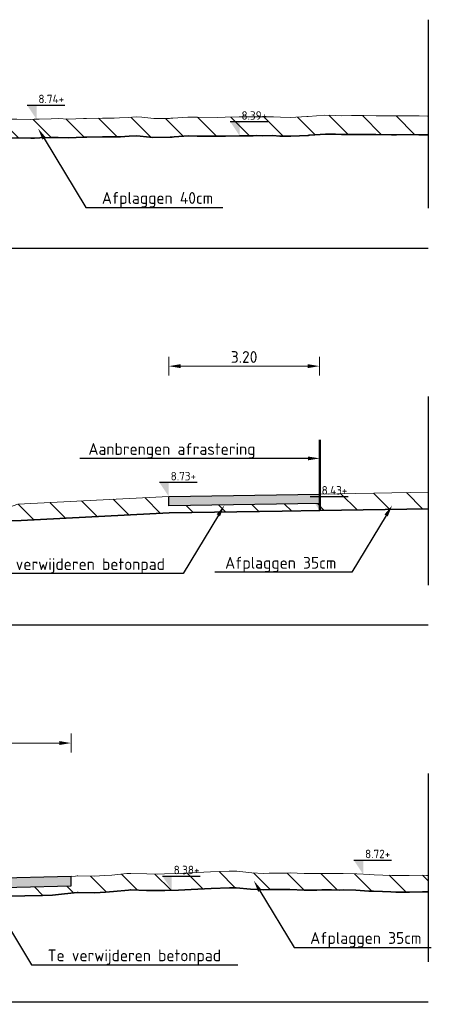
# Model space of a CAD drawing. Header units: metres. Extents: x 199581 to 207779, y 462378 to 466293.
# Tile 90 of 134: x 207324.49 to 207333.22, y 466045.54 to 466066.44. Entities that reach past the tile are written whole.
import ezdxf
from ezdxf import colors
from ezdxf.entities.mleader import LeaderData, LeaderLine
from ezdxf.math import Vec2, Vec3

# ---------------------------------------------------------------- set-up
doc = ezdxf.new("R2010")
doc.units = ezdxf.units.M
doc.linetypes.add('AL-NAP_LIJN', pattern=[15.25, 12, -1.5, 0.25, -1.5])
doc.linetypes.add('XX-AFBREEK', pattern=[7, 4, -1, 1, -1])
doc.layers.get('0').update_dxf_attribs({"lineweight": 25})
for name, color, linetype, lineweight in [('B-WE-GR-MAAIVELD-G-GRIJS', 253, 'GW-MAAIVELD', 13), ('N-WE-GW-MAAIVELD-GD', 90, 'GW-MAAIVELD', 35), ('N-WE-GW-ONTGRAVING-WERK-AD', 253, 'Continuous', 18), ('N-WE-IE-TERREINAFSCHEIDING_KUNSTMATIG_RASTERHEKWERK-GD', 20, 'IE-TERREINAFSCHEIDING_KUNSTMATIG-SO', 50), ('X-XX-AL-AFBREEKLIJN-GD', 250, 'XX-AFBREEK', 25), ('X-XX-AL-M', 7, 'Continuous', 18), ('X-XX-AL-NAP-GD', 253, 'AL-NAP_LIJN', 25), ('X-XX-AL-PEILMAAT-BEST-SD', 251, 'Continuous', 25), ('X-XX-AL-PEILMAAT-SD', 7, 'Continuous', 25), ('X-XX-AL-REFERENTIE-T25', 7, 'Continuous', 25), ('X-XX-AL-T25', 7, 'Continuous', 25)]:
    doc.layers.add(name, color=color, linetype=linetype, lineweight=lineweight)
doc.layers.add('B-WE-VH-VERHARDING-GD', color=210, linetype='Continuous', lineweight=25, transparency=0.3)
doc.layers.add('B-WE-VH-VERHARDING_BETON-AD', color=252, linetype='Continuous', lineweight=18, transparency=0.5)
doc.styles.add('NLCS-ISO', font='NLCS-ISO.ttf')
doc.styles.add('NLCS-ISO-M100-T25', font='NLCS-ISO.ttf', dxfattribs={"height": 0.25})
doc.linetypes.add('GW-MAAIVELD', pattern='A,12,[40,NLCS.SHX,S=1,R=0,X=0,Y=-0.5],12', length=24)
doc.linetypes.add('IE-TERREINAFSCHEIDING_KUNSTMATIG-SO', pattern='A,4,[82,NLCS.SHX,S=0.75,R=90,X=0,Y=0],4,-2', length=10)
doc.dimstyles.new('NLCS-M100-T25-PIJL_L2_H1', dxfattribs={"dimscale": 0.1, "dimtxt": 2.5, "dimasz": 2.5, "dimexe": 2, "dimexo": 2, "dimgap": 0.7, "dimtad": 1, "dimzin": 0, "dimdsep": 46, "dimtxsty": 'NLCS-ISO-M100-T25', "dimcen": 0, "dimdle": 2, "dimclrd": 256, "dimclre": 256, "dimclrt": 256, "dimadec": 1, "dimazin": 0, "dimtfac": 1, "dimtdec": 3, "dimtofl": 0, "dimtmove": 0, "dimatfit": 3, "dimfxl": 2, "dimfxlon": 1, "dimtfillclr": 256, "dimtolj": 1, "dimtzin": 0, "dimlwd": -1, "dimlwe": -1, "dimarcsym": 0})
pattern_1 = [(135, (0, 0), (-0.3535533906, -0.3535533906), [])]

# ---------------------------------------------------------------- blocks, each defined once
blk = doc.blocks.new('SAL-PEILMAAT_INFRACAD_H01-SOD')
blk.add_line((-2, 3), (6, 3))
blk.add_solid([(-2, 3), (0, 3), (0, 0)])
at = {"style": 'NLCS-ISO'}
blk.add_attdef('...', (0.4, 3.4), '', height=1.8, dxfattribs=at)
blk = doc.blocks.new('*D249')
at = {"layer": 'X-XX-AL-M', "transparency": 16777216}
for p, q in [((207327.653, 466058.89), (207327.653, 466059.29)), ((207327.903, 466059.09), (207330.602, 466059.09)), ((207330.852, 466058.89), (207330.852, 466059.29))]:
    blk.add_line(p, q, dxfattribs=at)
for points in [[(207327.903, 466059.132), (207327.903, 466059.049), (207327.653, 466059.09)], [(207330.602, 466059.132), (207330.602, 466059.049), (207330.852, 466059.09)]]:
    blk.add_solid(points, dxfattribs=at)
at = {"layer": 'X-XX-AL-M', "transparency": 16777216, "insert": (207329.252, 466059.285), "char_height": 0.25, "attachment_point": 5, "style": 'NLCS-ISO-M100-T25'}
blk.add_mtext('\\A1;3.20', dxfattribs=at)
blk = doc.blocks.new('*D251')
at = {"layer": 'X-XX-AL-M', "transparency": 16777216}
for p, q in [((207322.111, 466050.89), (207322.111, 466051.29)), ((207325.581, 466050.89), (207325.581, 466051.29)), ((207322.361, 466051.09), (207325.331, 466051.09))]:
    blk.add_line(p, q, dxfattribs=at)
for points in [[(207322.361, 466051.132), (207322.361, 466051.049), (207322.111, 466051.09)], [(207325.331, 466051.132), (207325.331, 466051.049), (207325.581, 466051.09)]]:
    blk.add_solid(points, dxfattribs=at)
at = {"layer": 'X-XX-AL-M', "transparency": 16777216, "insert": (207323.846, 466051.285), "char_height": 0.25, "attachment_point": 5, "style": 'NLCS-ISO-M100-T25'}
blk.add_mtext('\\A1;3.47', dxfattribs=at)

msp = doc.modelspace()

# ---------------------------------------------------------------- hatches: boundary and pattern name
at = {"layer": 'B-WE-VH-VERHARDING_BETON-AD'}
h = msp.add_hatch(color=256, dxfattribs=at)
h.dxf.hatch_style = 1
h.paths.add_polyline_path([(207330.852, 466056.375), (207330.855, 466056.175), (207327.656, 466056.125), (207327.653, 466056.325)])
h = msp.add_hatch(color=256, dxfattribs=at)
h.dxf.hatch_style = 1
h.paths.add_polyline_path([(207325.581, 466048.257), (207322.111, 466048.176), (207322.115, 466047.976), (207325.585, 466048.057)])
at = {"layer": 'N-WE-GW-ONTGRAVING-WERK-AD'}
h = msp.add_hatch(dxfattribs=at)
h.set_pattern_fill('AGW-WERK_ONTGRAVEN-SO', color=256, scale=0.1, pattern_type=2)
h.set_pattern_definition(pattern_1)
h.paths.add_polyline_path([(207318.621, 466064.302), (207318.234, 466064.302), (207317.894, 466064.29), (207317.663, 466064.285), (207317.531, 466064.279), (207317.319, 466064.266), (207317.168, 466064.266), (207317.074, 466064.265), (207316.805, 466064.279), (207316.417, 466064.282), (207316.372, 466064.28), (207316.079, 466064.274), (207315.897, 466064.258), (207315.716, 466064.249), (207315.382, 466064.245), (207315.308, 466064.247), (207314.99, 466064.249), (207314.72, 466064.24), (207314.627, 466064.238), (207314.477, 466064.234), (207314.264, 466064.23), (207314.131, 466064.22), (207313.901, 466064.197), (207313.524, 466064.167), (207313.174, 466064.155), (207312.954, 466064.144), (207312.811, 466064.134), (207312.582, 466064.101), (207312.376, 466064.076), (207312.085, 466064.049), (207311.776, 466064.024), (207311.722, 466064.019), (207311.635, 466064.006), (207311.359, 466063.967), (207311.188, 466063.961), (207310.996, 466063.954), (207310.687, 466063.888), (207310.633, 466063.878), (207310.599, 466063.869), (207310.385, 466063.822), (207311.472, 466063.838), (207311.472, 466063.881), (207315.47, 466063.881), (207315.571, 466063.88), (207315.736, 466063.877), (207315.833, 466063.878), (207315.94, 466063.874), (207316.1, 466063.874), (207316.383, 466063.88), (207316.468, 466063.883), (207316.911, 466063.44), (207317.911, 466063.24), (207318.411, 466063.24), (207319.411, 466063.44), (207319.893, 466063.922), (207320.043, 466063.928), (207320.157, 466063.926), (207320.432, 466063.925), (207320.609, 466063.922), (207320.814, 466063.929), (207321.125, 466063.941), (207321.17, 466063.942), (207321.521, 466063.931), (207321.787, 466063.935), (207321.892, 466063.935), (207322.055, 466063.938), (207322.257, 466063.933), (207322.385, 466063.94), (207322.623, 466063.942), (207322.999, 466063.955), (207323.322, 466063.956), (207323.508, 466063.939), (207323.686, 466063.918), (207323.965, 466063.926), (207324.122, 466063.933), (207324.427, 466063.935), (207324.725, 466063.929), (207324.806, 466063.93), (207324.916, 466063.936), (207325.164, 466063.943), (207325.309, 466063.945), (207325.517, 466063.936), (207325.901, 466063.95), (207326.248, 466063.956), (207326.499, 466063.956), (207326.627, 466063.96), (207326.814, 466063.972), (207326.966, 466063.978), (207327.048, 466063.973), (207327.316, 466063.946), (207327.682, 466063.95), (207327.722, 466063.952), (207327.769, 466063.956), (207328.071, 466063.976), (207328.254, 466063.973), (207328.691, 466063.97), (207328.857, 466063.973), (207329.156, 466063.981), (207329.444, 466063.982), (207329.516, 466063.984), (207329.634, 466063.982), (207329.863, 466063.984), (207330.007, 466063.974), (207330.245, 466063.969), (207330.614, 466063.988), (207330.636, 466063.99), (207330.642, 466063.99), (207330.978, 466064.015), (207331.191, 466064.013), (207331.32, 466064.007), (207331.532, 466064.009), (207331.689, 466064.008), (207331.787, 466064.008), (207332.05, 466064.004), (207332.38, 466064.002), (207332.424, 466064.002), (207332.483, 466064.003), (207332.777, 466064.004), (207332.96, 466064.001), (207333.147, 466063.997), (207333.161, 466063.998), (207333.161, 466064.397), (207332.968, 466064.401), (207332.78, 466064.404), (207332.478, 466064.403), (207332.391, 466064.402), (207332.054, 466064.404), (207331.791, 466064.408), (207331.691, 466064.408), (207331.531, 466064.409), (207331.328, 466064.407), (207331.202, 466064.413), (207330.965, 466064.415), (207330.6, 466064.388), (207330.583, 466064.387), (207330.239, 466064.369), (207330.025, 466064.374), (207329.876, 466064.384), (207329.636, 466064.382), (207329.513, 466064.385), (207329.436, 466064.382), (207329.15, 466064.381), (207328.847, 466064.372), (207328.689, 466064.37), (207328.259, 466064.373), (207328.06, 466064.376), (207327.741, 466064.355), (207327.681, 466064.35), (207327.334, 466064.346), (207327.081, 466064.372), (207326.971, 466064.379), (207326.794, 466064.371), (207326.608, 466064.36), (207326.493, 466064.356), (207326.245, 466064.356), (207325.904, 466064.35), (207325.882, 466064.349), (207325.846, 466064.348), (207325.519, 466064.336), (207325.315, 466064.345), (207325.156, 466064.343), (207324.899, 466064.335), (207324.762, 466064.328), (207324.43, 466064.335), (207324.138, 466064.333), (207324.067, 466064.331), (207323.951, 466064.326), (207323.703, 466064.318), (207323.549, 466064.337), (207323.34, 466064.356), (207323.004, 466064.355), (207322.977, 466064.355), (207322.961, 466064.354), (207322.614, 466064.342), (207322.372, 466064.34), (207322.251, 466064.333), (207322.057, 466064.338), (207321.888, 466064.335), (207321.784, 466064.335), (207321.525, 466064.331), (207321.195, 466064.342), (207321.162, 466064.342), (207321.109, 466064.34), (207320.799, 466064.329), (207320.606, 466064.322), (207320.436, 466064.325), (207320.162, 466064.326), (207320.073, 466064.328), (207320.018, 466064.328), (207319.71, 466064.315), (207319.429, 466064.317), (207319.347, 466064.317), (207319.214, 466064.322), (207318.984, 466064.324), (207318.84, 466064.316)])
h = msp.add_hatch(dxfattribs=at)
h.set_pattern_fill('AGW-WERK_ONTGRAVEN-SO', color=256, scale=0.1, pattern_type=2)
h.set_pattern_definition(pattern_1)
h.paths.add_polyline_path([(207327.653, 466056.325), (207324.447, 466056.163), (207323.455, 466055.805), (207324.517, 466055.816), (207327.664, 466055.975), (207330.062, 466056.013), (207330.857, 466056.025), (207333.161, 466056.063), (207333.161, 466056.413), (207330.852, 466056.375), (207330.855, 466056.175), (207327.656, 466056.125)])
h = msp.add_hatch(dxfattribs=at)
h.set_pattern_fill('AGW-WERK_ONTGRAVEN-SO', color=256, scale=0.1, pattern_type=2)
h.set_pattern_definition(pattern_1)
h.paths.add_polyline_path([(207333.161, 466048.281), (207333.126, 466048.28), (207333.043, 466048.283), (207332.755, 466048.278), (207332.48, 466048.276), (207332.384, 466048.282), (207332.198, 466048.287), (207332.013, 466048.294), (207331.917, 466048.297), (207331.642, 466048.316), (207331.354, 466048.324), (207331.271, 466048.32), (207331.111, 466048.324), (207330.9, 466048.324), (207330.79, 466048.321), (207330.529, 466048.32), (207330.227, 466048.332), (207330.158, 466048.331), (207330.024, 466048.329), (207329.787, 466048.33), (207329.664, 466048.324), (207329.416, 466048.336), (207329.101, 466048.368), (207329.045, 466048.368), (207328.937, 466048.368), (207328.538, 466048.356), (207328.11, 466048.333), (207327.975, 466048.327), (207327.85, 466048.319), (207327.561, 466048.313), (207327.412, 466048.308), (207327.19, 466048.312), (207326.849, 466048.324), (207326.819, 466048.323), (207326.762, 466048.318), (207326.448, 466048.288), (207326.286, 466048.277), (207326.077, 466048.262), (207325.723, 466048.27), (207325.707, 466048.27), (207325.675, 466048.267), (207325.581, 466048.257), (207325.585, 466048.057), (207322.115, 466047.976), (207322.111, 466048.176), (207321.997, 466048.182), (207321.781, 466048.169), (207321.626, 466048.165), (207321.327, 466048.186), (207321.255, 466048.192), (207321.218, 466048.189), (207320.884, 466048.134), (207320.655, 466048.101), (207320.513, 466048.085), (207320.24, 466048.058), (207320.142, 466048.051), (207320.092, 466048.049), (207319.771, 466048.014), (207319.529, 466048.006), (207319.4, 466048), (207318.101, 466047.834), (207316.606, 466047.865), (207316.114, 466047.603), (207316.786, 466047.515), (207316.911, 466047.39), (207317.911, 466047.19), (207318.411, 466047.19), (207319.411, 466047.39), (207319.682, 466047.661), (207319.796, 466047.665), (207320.118, 466047.7), (207320.163, 466047.702), (207320.269, 466047.709), (207320.551, 466047.737), (207320.7, 466047.754), (207320.937, 466047.788), (207321.257, 466047.841), (207321.299, 466047.838), (207321.618, 466047.814), (207321.796, 466047.819), (207321.999, 466047.831), (207322.324, 466047.815), (207322.362, 466047.813), (207322.425, 466047.815), (207322.736, 466047.826), (207322.897, 466047.817), (207323.113, 466047.816), (207323.476, 466047.824), (207323.505, 466047.825), (207323.865, 466047.83), (207324.045, 466047.841), (207324.595, 466047.845), (207324.976, 466047.856), (207325.185, 466047.864), (207325.373, 466047.885), (207325.708, 466047.919), (207325.727, 466047.92), (207326.086, 466047.912), (207326.31, 466047.928), (207326.477, 466047.939), (207326.795, 466047.969), (207326.843, 466047.974), (207327.181, 466047.962), (207327.415, 466047.958), (207327.571, 466047.963), (207327.863, 466047.97), (207327.993, 466047.977), (207328.127, 466047.983), (207328.553, 466048.006), (207328.941, 466048.018), (207329.047, 466048.018), (207329.086, 466048.018), (207329.39, 466047.987), (207329.664, 466047.974), (207329.795, 466047.98), (207330.025, 466047.979), (207330.163, 466047.981), (207330.224, 466047.982), (207330.523, 466047.97), (207330.796, 466047.971), (207330.904, 466047.974), (207331.107, 466047.974), (207331.274, 466047.97), (207331.356, 466047.973), (207331.625, 466047.966), (207331.9, 466047.947), (207332.001, 466047.944), (207332.187, 466047.937), (207332.368, 466047.932), (207332.47, 466047.925), (207332.759, 466047.928), (207333.039, 466047.933), (207333.121, 466047.93), (207333.161, 466047.93)])

# ---------------------------------------------------------------- linework, layer by layer
at = {"layer": 'B-WE-GR-MAAIVELD-G-GRIJS', "flags": 128}
for points in [[(207298.161, 466064.615), (207298.238, 466064.612), (207298.289, 466064.612), (207298.371, 466064.578), (207298.652, 466064.454), (207298.826, 466064.401), (207299.015, 466064.327), (207299.318, 466064.325), (207299.378, 466064.32), (207299.415, 466064.313), (207299.741, 466064.189), (207300.004, 466064.091), (207300.104, 466064.07), (207300.266, 466064.064), (207300.467, 466064.061), (207300.592, 466064.034), (207300.83, 466064.016), (207301.181, 466064.038), (207301.193, 466064.037), (207301.213, 466064.036), (207301.556, 466064.033), (207301.769, 466064.032), (207304.078, 466064.03), (207305.367, 466062.903), (207305.396, 466062.854), (207306.66, 466062.85), (207306.726, 466063.018), (207307.411, 466063.459), (207309.181, 466063.638), (207309.422, 466063.676), (207309.544, 466063.7), (207309.74, 466063.717), (207309.907, 466063.739), (207310.011, 466063.748), (207310.27, 466063.797), (207310.599, 466063.869), (207310.633, 466063.878), (207310.687, 466063.888), (207310.996, 466063.954), (207311.188, 466063.961), (207311.359, 466063.967), (207311.635, 466064.006), (207311.722, 466064.019), (207311.776, 466064.024), (207312.085, 466064.049), (207312.365, 466064.075), (207312.448, 466064.085), (207312.582, 466064.101), (207312.811, 466064.134), (207312.954, 466064.144), (207313.174, 466064.155), (207313.524, 466064.167), (207313.901, 466064.197), (207314.131, 466064.22), (207314.264, 466064.23), (207314.477, 466064.234), (207314.627, 466064.238), (207314.72, 466064.24), (207314.99, 466064.249), (207315.308, 466064.247), (207315.353, 466064.246), (207315.425, 466064.246), (207315.716, 466064.249), (207315.897, 466064.258), (207316.079, 466064.274), (207316.372, 466064.28), (207316.442, 466064.282), (207316.486, 466064.281), (207316.805, 466064.279), (207317.074, 466064.265), (207317.168, 466064.266), (207317.319, 466064.266), (207317.531, 466064.279), (207317.663, 466064.285), (207317.894, 466064.29), (207318.234, 466064.302), (207318.621, 466064.302), (207318.84, 466064.316), (207318.984, 466064.324), (207319.214, 466064.322), (207319.347, 466064.317), (207319.429, 466064.317), (207319.71, 466064.315), (207320.018, 466064.328), (207320.073, 466064.328), (207320.162, 466064.326), (207320.436, 466064.325), (207320.606, 466064.322), (207320.799, 466064.329), (207321.109, 466064.34), (207321.162, 466064.342), (207321.195, 466064.342), (207321.525, 466064.331), (207321.784, 466064.335), (207321.888, 466064.335), (207322.057, 466064.338), (207322.251, 466064.333), (207322.372, 466064.34), (207322.614, 466064.342), (207322.961, 466064.354), (207322.977, 466064.355), (207323.004, 466064.355), (207323.34, 466064.356), (207323.549, 466064.337), (207323.703, 466064.318), (207323.951, 466064.326), (207324.067, 466064.331), (207324.138, 466064.333), (207324.43, 466064.335), (207324.727, 466064.329), (207324.793, 466064.33), (207324.899, 466064.335), (207325.156, 466064.343), (207325.315, 466064.345), (207325.519, 466064.336), (207325.846, 466064.348), (207325.882, 466064.349), (207325.904, 466064.35), (207326.245, 466064.356), (207326.493, 466064.356), (207326.608, 466064.36), (207326.794, 466064.371), (207326.971, 466064.379), (207327.081, 466064.372), (207327.334, 466064.346), (207327.67, 466064.35), (207327.697, 466064.351), (207327.741, 466064.355), (207328.06, 466064.376), (207328.259, 466064.373), (207328.689, 466064.37), (207328.847, 466064.372), (207329.15, 466064.381), (207329.436, 466064.382), (207329.513, 466064.385), (207329.636, 466064.382), (207329.876, 466064.384), (207330.025, 466064.374), (207330.239, 466064.369), (207330.583, 466064.387), (207330.602, 466064.389), (207330.613, 466064.389), (207330.965, 466064.415), (207331.202, 466064.413), (207331.328, 466064.407), (207331.531, 466064.409), (207331.691, 466064.408), (207331.791, 466064.408), (207332.054, 466064.404), (207332.379, 466064.402), (207332.417, 466064.402), (207332.478, 466064.403), (207332.78, 466064.404), (207332.968, 466064.401), (207333.143, 466064.397), (207333.161, 466064.398)], [(207330.852, 466056.375), (207333.161, 466056.413)], [(207298.161, 466056.301), (207298.332, 466056.301), (207300.822, 466056.298), (207303.465, 466056.254), (207304.614, 466056.237), (207304.782, 466056.238), (207308.794, 466056.2), (207309.484, 466056.194), (207311.361, 466056.194), (207313.568, 466056.144), (207316.559, 466055.971), (207318.034, 466054.858), (207318.128, 466054.716), (207319.549, 466054.727), (207319.609, 466054.903), (207322.877, 466055.595), (207324.447, 466056.163), (207327.653, 466056.325)], [(207325.581, 466048.257), (207325.675, 466048.267), (207325.707, 466048.27), (207325.723, 466048.27), (207326.077, 466048.262), (207326.286, 466048.277), (207326.448, 466048.288), (207326.762, 466048.318), (207326.819, 466048.323), (207326.849, 466048.324), (207327.19, 466048.312), (207327.412, 466048.308), (207327.561, 466048.313), (207327.85, 466048.319), (207327.975, 466048.327), (207328.11, 466048.333), (207328.538, 466048.356), (207328.937, 466048.368), (207329.045, 466048.368), (207329.101, 466048.368), (207329.416, 466048.336), (207329.664, 466048.324), (207329.787, 466048.33), (207330.024, 466048.329), (207330.158, 466048.331), (207330.227, 466048.332), (207330.529, 466048.32), (207330.79, 466048.321), (207330.9, 466048.324), (207331.111, 466048.324), (207331.271, 466048.32), (207331.354, 466048.324), (207331.642, 466048.316), (207331.917, 466048.297), (207332.013, 466048.294), (207332.198, 466048.287), (207332.384, 466048.282), (207332.48, 466048.276), (207332.755, 466048.278), (207333.043, 466048.283), (207333.126, 466048.28), (207333.161, 466048.281)]]:
    msp.add_lwpolyline(points, dxfattribs=at)
at = {"layer": 'B-WE-VH-VERHARDING-GD', "flags": 128}
for points in [[(207330.852, 466056.375), (207330.855, 466056.175), (207327.656, 466056.125), (207327.653, 466056.325)], [(207325.581, 466048.257), (207322.111, 466048.176), (207322.115, 466047.976), (207325.585, 466048.057)]]:
    msp.add_lwpolyline(points, close=True, dxfattribs=at)
at = {"layer": 'N-WE-GW-MAAIVELD-GD', "flags": 128}
for points in [[(207319.893, 466063.922), (207320.026, 466063.928), (207320.068, 466063.928), (207320.157, 466063.926), (207320.432, 466063.925), (207320.609, 466063.922), (207320.814, 466063.929), (207321.125, 466063.941), (207321.167, 466063.942), (207321.185, 466063.942), (207321.521, 466063.931), (207321.787, 466063.935), (207321.892, 466063.935), (207322.055, 466063.938), (207322.257, 466063.933), (207322.385, 466063.94), (207322.623, 466063.942), (207322.974, 466063.954), (207322.988, 466063.955), (207323.009, 466063.955), (207323.322, 466063.956), (207323.508, 466063.939), (207323.686, 466063.918), (207323.965, 466063.926), (207324.08, 466063.931), (207324.145, 466063.933), (207324.427, 466063.935), (207324.725, 466063.929), (207324.806, 466063.93), (207324.916, 466063.936), (207325.164, 466063.943), (207325.309, 466063.945), (207325.517, 466063.936), (207325.858, 466063.948), (207325.896, 466063.949), (207325.917, 466063.95), (207326.248, 466063.956), (207326.499, 466063.956), (207326.627, 466063.96), (207326.814, 466063.972), (207326.966, 466063.978), (207327.048, 466063.973), (207327.316, 466063.946), (207327.682, 466063.95), (207327.722, 466063.952), (207327.769, 466063.956), (207328.071, 466063.976), (207328.254, 466063.973), (207328.691, 466063.97), (207328.857, 466063.973), (207329.156, 466063.981), (207329.444, 466063.982), (207329.516, 466063.984), (207329.634, 466063.982), (207329.863, 466063.984), (207330.007, 466063.974), (207330.245, 466063.969), (207330.614, 466063.988), (207330.636, 466063.99), (207330.642, 466063.99), (207330.978, 466064.015), (207331.191, 466064.013), (207331.32, 466064.007), (207331.532, 466064.009), (207331.689, 466064.008), (207331.787, 466064.008), (207332.05, 466064.004), (207332.38, 466064.002), (207332.424, 466064.002), (207332.483, 466064.003), (207332.777, 466064.004), (207332.96, 466064.001), (207333.147, 466063.997), (207333.161, 466063.998)], [(207311.035, 466055.744), (207311.356, 466055.744), (207313.55, 466055.695), (207324.517, 466055.816), (207327.664, 466055.975), (207330.062, 466056.013), (207330.857, 466056.025), (207333.167, 466056.063)], [(207319.682, 466047.661), (207319.796, 466047.665), (207320.118, 466047.7), (207320.163, 466047.702), (207320.269, 466047.709), (207320.551, 466047.737), (207320.7, 466047.754), (207320.937, 466047.788), (207321.257, 466047.841), (207321.299, 466047.838), (207321.618, 466047.814), (207321.796, 466047.819), (207321.999, 466047.831), (207322.324, 466047.815), (207322.362, 466047.813), (207322.425, 466047.815), (207322.736, 466047.826), (207322.897, 466047.817), (207323.113, 466047.816), (207323.476, 466047.824), (207323.505, 466047.825), (207323.865, 466047.83), (207324.045, 466047.841), (207324.595, 466047.845), (207324.976, 466047.856), (207325.185, 466047.864), (207325.373, 466047.885), (207325.708, 466047.919), (207325.727, 466047.92), (207326.086, 466047.912), (207326.31, 466047.928), (207326.477, 466047.939), (207326.795, 466047.969), (207326.839, 466047.973), (207326.847, 466047.974), (207327.181, 466047.962), (207327.415, 466047.958), (207327.571, 466047.963), (207327.863, 466047.97), (207327.993, 466047.977), (207328.127, 466047.983), (207328.553, 466048.006), (207328.941, 466048.018), (207329.047, 466048.018), (207329.086, 466048.018), (207329.39, 466047.987), (207329.664, 466047.974), (207329.795, 466047.98), (207330.025, 466047.979), (207330.163, 466047.981), (207330.224, 466047.982), (207330.523, 466047.97), (207330.796, 466047.971), (207330.904, 466047.974), (207331.107, 466047.974), (207331.274, 466047.97), (207331.356, 466047.973), (207331.625, 466047.966), (207331.9, 466047.947), (207332.001, 466047.944), (207332.187, 466047.937), (207332.368, 466047.932), (207332.47, 466047.925), (207332.759, 466047.928), (207333.039, 466047.933), (207333.121, 466047.93), (207333.161, 466047.93)]]:
    msp.add_lwpolyline(points, dxfattribs=at)
at = {"layer": 'N-WE-IE-TERREINAFSCHEIDING_KUNSTMATIG_RASTERHEKWERK-GD', "ltscale": 0.5, "flags": 128}
msp.add_lwpolyline([(207330.857, 466057.525), (207330.857, 466056.025)], dxfattribs=at)
at = {"layer": 'X-XX-AL-AFBREEKLIJN-GD', "flags": 128}
for points in [[(207333.161, 466066.444), (207333.161, 466062.444)], [(207333.161, 466058.444), (207333.161, 466054.444)], [(207333.161, 466050.444), (207333.161, 466046.444)]]:
    msp.add_lwpolyline(points, dxfattribs=at)
at = {"layer": 'X-XX-AL-NAP-GD', "flags": 128}
for points in [[(207333.161, 466061.59), (207298.161, 466061.59)], [(207333.161, 466053.59), (207298.161, 466053.59)], [(207333.161, 466045.59), (207298.161, 466045.59)]]:
    msp.add_lwpolyline(points, dxfattribs=at)

# ---------------------------------------------------------------- block references
at = {"layer": 'X-XX-AL-PEILMAAT-BEST-SD', "xscale": 0.1, "yscale": 0.1, "zscale": 0.1}
for p, values in [((207324.846, 466064.332), {'...': '8.74+'}), ((207327.653, 466056.325), {'...': '8.73+'}), ((207331.779, 466048.306), {'...': '8.72+'})]:
    msp.add_blockref('SAL-PEILMAAT_INFRACAD_H01-SOD', p, dxfattribs=at).add_auto_attribs(values)
at = {"layer": 'X-XX-AL-PEILMAAT-SD', "xscale": 0.1, "yscale": 0.1, "zscale": 0.1}
for p, values in [((207329.156, 466063.981), {'...': '8.39+'}), ((207330.857, 466056.025), {'...': '8.43+'}), ((207327.717, 466047.966), {'...': '8.38+'})]:
    msp.add_blockref('SAL-PEILMAAT_INFRACAD_H01-SOD', p, dxfattribs=at).add_auto_attribs(values)

# ---------------------------------------------------------------- dimensions: what is measured, and where the dimension line sits
at = {"layer": 'X-XX-AL-M'}
for base, p1, p2, picture, middle in [((207330.852, 466059.09), (207327.653, 466056.325), (207330.852, 466056.375), '*D249', (207329.252, 466059.285)), ((207325.581, 466051.09), (207322.111, 466048.176), (207325.581, 466048.257), '*D251', (207323.846, 466051.285))]:
    dim = msp.add_linear_dim(base=base, p1=p1, p2=p2, dimstyle='NLCS-M100-T25-PIJL_L2_H1', dxfattribs=at)
    dim.commit()
    dim.dimension.update_dxf_attribs({"geometry": picture, "text_midpoint": middle})

# ---------------------------------------------------------------- leaders
at = {"layer": 'X-XX-AL-REFERENTIE-T25'}
ml = msp.add_multileader_mtext('Standard', dxfattribs=at)
ml.set_content('Afplaggen 40cm', color=256, style='NLCS-ISO-M100-T25')
ml.set_leader_properties(color=256, linetype='ByLayer', lineweight=-1)
ml.build(insert=Vec2(0, 0))
ml.multileader.update_dxf_attribs({"text_left_attachment_type": 5, "text_right_attachment_type": 5, "dogleg_length": 0.25, "arrow_head_size": 0.25})
ctx = ml.context
ctx.base_point, ctx.char_height, ctx.arrow_head_size, ctx.landing_gap_size, ctx.plane_origin = Vec3(207326.143, 466062.46), 0.25, 0.25, 0.09, Vec3(207324.879, 466064.136)
ctx.left_attachment, ctx.right_attachment = 5, 5
notes = []
notes.append((ctx, [(1, (1, 1, 0), (207325.893, 466062.46), (1, 0), 0.25, [(0, [(207324.879, 466064.136)], 0, [])])]))
ctx.mtext.insert, ctx.mtext.flow_direction = Vec3(207326.233, 466062.785), 5
ml = msp.add_multileader_mtext('Standard', dxfattribs=at)
ml.set_content('Te verwijderen betonpad', color=256, style='NLCS-ISO-M100-T25')
ml.set_leader_properties(color=256, linetype='ByLayer', lineweight=-1)
ml.build(insert=Vec2(0, 0))
ml.multileader.update_dxf_attribs({"text_left_attachment_type": 5, "text_right_attachment_type": 5, "dogleg_length": 0.25, "arrow_head_size": 0.25})
ctx = ml.context
ctx.base_point, ctx.char_height, ctx.arrow_head_size, ctx.landing_gap_size, ctx.plane_origin = Vec3(207323.801, 466054.689), 0.25, 0.25, 0.09, Vec3(207328.835, 466056.138)
ctx.left_attachment, ctx.right_attachment = 5, 5
notes.append((ctx, [(1, (1, 1, 0), (207327.956, 466054.689), (-1, 0), 0.25, [(0, [(207328.835, 466056.138)], 0, [])])]))
ctx.mtext.insert, ctx.mtext.flow_direction = Vec3(207323.891, 466055.014), 5
ml = msp.add_multileader_mtext('Standard', dxfattribs=at)
ml.set_content('Afplaggen 35cm', color=256, style='NLCS-ISO-M100-T25')
ml.set_leader_properties(color=256, linetype='ByLayer', lineweight=-1)
ml.build(insert=Vec2(0, 0))
ml.multileader.update_dxf_attribs({"text_left_attachment_type": 5, "text_right_attachment_type": 5, "dogleg_length": 0.25, "arrow_head_size": 0.25})
ctx = ml.context
ctx.base_point, ctx.char_height, ctx.arrow_head_size, ctx.landing_gap_size, ctx.plane_origin = Vec3(207328.758, 466054.717), 0.25, 0.25, 0.09, Vec3(207332.395, 466056.135)
ctx.left_attachment, ctx.right_attachment = 5, 5
notes.append((ctx, [(1, (1, 1, 0), (207331.538, 466054.717), (-1, 0), 0.25, [(0, [(207332.395, 466056.135)], 0, [])])]))
ctx.mtext.insert, ctx.mtext.flow_direction = Vec3(207328.848, 466055.042), 5
ml = msp.add_multileader_mtext('Standard', dxfattribs=at)
ml.set_content('Te verwijderen betonpad', color=256, style='NLCS-ISO-M100-T25')
ml.set_leader_properties(color=256, linetype='ByLayer', lineweight=-1)
ml.build(insert=Vec2(0, 0))
ml.multileader.update_dxf_attribs({"text_left_attachment_type": 5, "text_right_attachment_type": 5, "dogleg_length": 0.25, "arrow_head_size": 0.25})
ctx = ml.context
ctx.base_point, ctx.char_height, ctx.arrow_head_size, ctx.landing_gap_size, ctx.plane_origin = Vec3(207324.992, 466046.383), 0.25, 0.25, 0.09, Vec3(207323.728, 466048.059)
ctx.left_attachment, ctx.right_attachment = 5, 5
notes.append((ctx, [(1, (1, 1, 0), (207324.742, 466046.383), (1, 0), 0.25, [(0, [(207323.728, 466048.059)], 0, [])])]))
ctx.mtext.insert, ctx.mtext.flow_direction = Vec3(207325.082, 466046.708), 5
ml = msp.add_multileader_mtext('Standard', dxfattribs=at)
ml.set_content('Afplaggen 35cm', color=256, style='NLCS-ISO-M100-T25')
ml.set_leader_properties(color=256, linetype='ByLayer', lineweight=-1)
ml.build(insert=Vec2(0, 0))
ml.multileader.update_dxf_attribs({"text_left_attachment_type": 5, "text_right_attachment_type": 5, "dogleg_length": 0.25, "arrow_head_size": 0.25})
ctx = ml.context
ctx.base_point, ctx.char_height, ctx.arrow_head_size, ctx.landing_gap_size, ctx.plane_origin = Vec3(207330.564, 466046.752), 0.25, 0.25, 0.09, Vec3(207329.458, 466048.169)
ctx.left_attachment, ctx.right_attachment = 5, 5
notes.append((ctx, [(1, (1, 1, 0), (207330.314, 466046.752), (1, 0), 0.25, [(0, [(207329.458, 466048.169)], 0, [])])]))
ctx.mtext.insert, ctx.mtext.flow_direction = Vec3(207330.654, 466047.077), 5
at = {"layer": 'X-XX-AL-T25'}
ml = msp.add_multileader_mtext('Standard', dxfattribs=at)
ml.set_content('Aanbrengen afrastering', color=256, style='NLCS-ISO-M100-T25')
ml.set_leader_properties(color=256, linetype='ByLayer', lineweight=-1)
ml.build(insert=Vec2(0, 0))
ml.multileader.update_dxf_attribs({"text_left_attachment_type": 5, "text_right_attachment_type": 5, "dogleg_length": 0.25, "arrow_head_size": 0.25})
ctx = ml.context
ctx.base_point, ctx.char_height, ctx.arrow_head_size, ctx.landing_gap_size, ctx.plane_origin = Vec3(207325.857, 466057.132), 0.25, 0.25, 0.09, Vec3(207324.304, 466057.656)
ctx.left_attachment, ctx.right_attachment = 5, 5
notes.append((ctx, [(1, (1, 1, 0), (207329.887, 466057.132), (-1, 0), 0.25, [(1, [(207330.857, 466057.132)], 0, [])])]))
ctx.mtext.insert, ctx.mtext.flow_direction = Vec3(207325.947, 466057.457), 5
for ctx, leaders in notes:
    for number, flags, end, landing, length, lines in leaders:
        leader = LeaderData()
        leader.index, (leader.has_last_leader_line, leader.has_dogleg_vector, leader.attachment_direction) = number, flags
        leader.last_leader_point, leader.dogleg_vector, leader.dogleg_length = Vec3(end), Vec3(landing), length
        for number, points, colour, breaks in lines:
            line = LeaderLine()
            line.index, line.vertices, line.color, line.breaks = number, Vec3.list(points), colors.encode_raw_color(colour), breaks
            leader.lines.append(line)
        ctx.leaders.append(leader)

doc.saveas('drawing.dxf')
